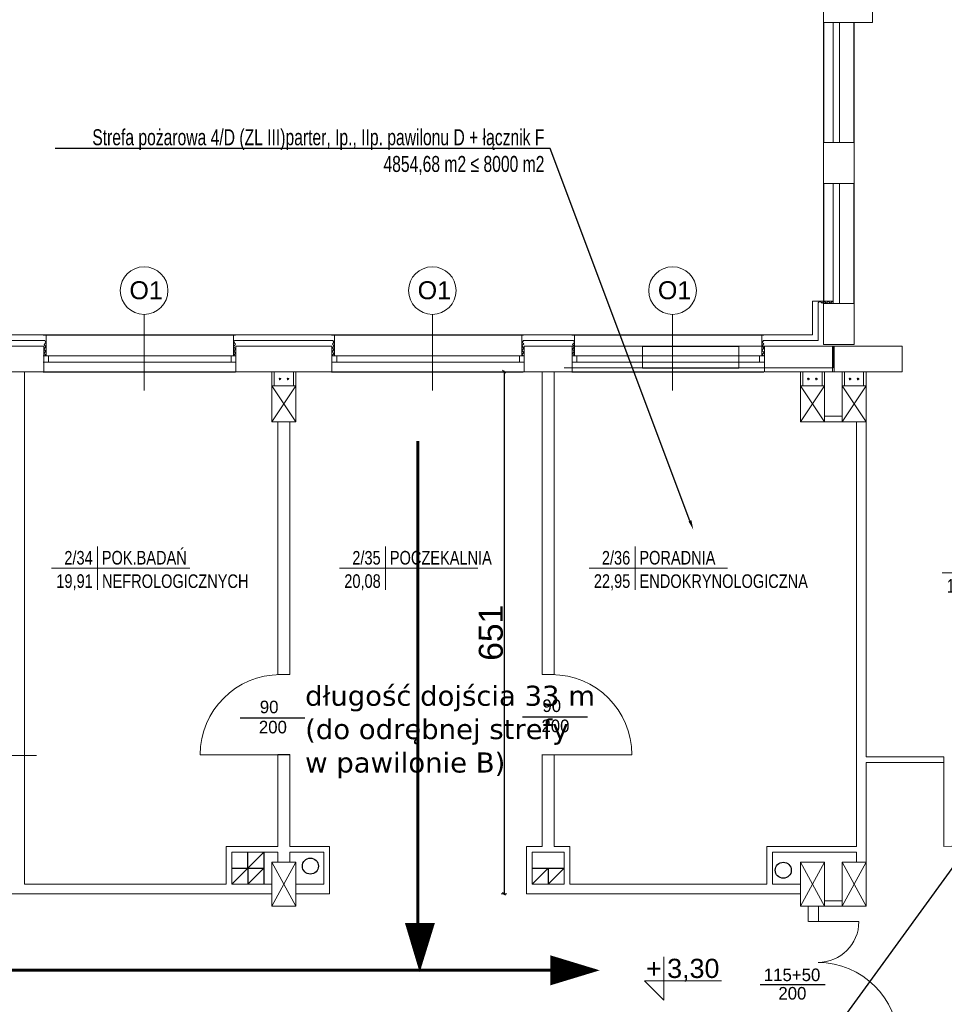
# Model space of a CAD drawing. Header units: millimetres. Extents: x 126553 to 403692, y -95821 to 38049.
# Tile 152 of 256: x 218614 to 219768, y 6814 to 8043. Entities that reach past the tile are written whole.
import ezdxf
from ezdxf import colors
from ezdxf.entities.mleader import LeaderData, LeaderLine
from ezdxf.enums import TextEntityAlignment as Align
from ezdxf.math import Vec2, Vec3

# ---------------------------------------------------------------- set-up
doc = ezdxf.new("R2010")
doc.units = ezdxf.units.MM
doc.linetypes.add('ACAD_ISO03W100', pattern=[30, 12, -18])
doc.layers.add('1  opis', color=9, linetype='Continuous')
doc.layers.add('WIDOK', color=7, linetype='Continuous')
for name, color, linetype, lineweight in [('_(06 GRUBA)', 7, 'Continuous', 40), ('A-opis', 7, 'Continuous', 18), ('docieplenie', 6, 'Continuous', 18), ('docieplenie zew.', 6, 'Continuous', 18), ('ewakaucja', 3, 'Continuous', 50), ('OKNA', 7, 'Continuous', 13), ('opisy', 7, 'Continuous', 18), ('WYMIAR', 7, 'Continuous', 18), ('ŚCIANY CIENKIE', 7, 'Continuous', 18), ('ŚCIANY GRUBE', 7, 'Continuous', 20)]:
    doc.layers.add(name, color=color, linetype=linetype, lineweight=lineweight)
doc.layers.add('KOMINY', color=94, linetype='Continuous', plot=False)
doc.styles.add('AR12', font='arial.ttf', dxfattribs={"height": 12})
doc.styles.add('Arial', font='arial.ttf')
doc.styles.add('ROMANS', font='romans.shx', dxfattribs={"width": 0.7})
doc.styles.add('RS12', font='Romans', dxfattribs={"width": 0.75, "height": 12})
doc.styles.add('RS8', font='ROMANS.SHX', dxfattribs={"width": 0.75, "height": 8})
doc.styles.add('STYLE1', font='txt', dxfattribs={"width": 0.8})
doc.linetypes.add('ZIGZAG', pattern='A,0.0001,-0.2,[131,LTYPESHP.SHX,S=0.2,R=0,X=-0.2,Y=0],-0.4,[131,LTYPESHP.SHX,S=0.2,R=180,X=0.2,Y=0],-0.2', length=0.8001)
doc.dimstyles.new('cm_cm 1_100', dxfattribs={"dimtxt": 30, "dimasz": 0.5, "dimexe": 5, "dimexo": 3, "dimgap": 1, "dimtad": 1, "dimdec": 1, "dimrnd": 1, "dimdsep": 46, "dimtxsty": 'Arial', "dimblk": 'B', "dimcen": 0, "dimdle": 5, "dimse1": 1, "dimse2": 1, "dimclrd": 256, "dimclre": 256, "dimclrt": 6, "dimadec": 4, "dimazin": 0, "dimtfac": 1, "dimtdec": 1, "dimtmove": 0, "dimatfit": 3, "dimldrblk": 'NONE', "dimfxl": 1, "dimarcsym": 0})

# ---------------------------------------------------------------- blocks, each defined once
blk = doc.blocks.new('METKA')
for p, q in [((0, 26.9), (0, -26.9)), ((-57.4, 0), (115.4, 0))]:
    blk.add_line(p, q)
at = {"layer": 'opisy', "style": 'STYLE1', "width": 0.8, "flags": 4}
for tag, p in [('NUMER', (-6.1, 4.5)), ('POWIERZCHNIA', (-6, -24.6))]:
    blk.add_attdef(tag, text='', height=17, dxfattribs=at).set_placement(p, align=Align.RIGHT)
for tag, p in [('NAZWA', (5.3, 4.6)), ('POSADZKA', (5.6, -24.7))]:
    blk.add_attdef(tag, p, '', height=17, dxfattribs=at)
blk = doc.blocks.new('KOTA-WA')
at = {"color": 7}
for p, q in [((0, 27), (0, 0)), ((-12, 12), (0, 0)), ((-12, 12), (36, 12))]:
    blk.add_line(p, q, dxfattribs=at)
at = {"layer": 'A-opis', "color": 7, "style": 'RS12', "width": 0.6, "flags": 4}
blk.add_attdef('ZNAK', text='', height=8, dxfattribs=at).set_placement((-6.18, 19.74), align=Align.MIDDLE)
blk.add_attdef('RZEDNA', text='', height=10, dxfattribs=at).set_placement((2.11, 11.17), align=Align.BOTTOM_LEFT)
at = {"layer": 'A-opis', "color": 7, "style": 'RS8', "width": 0.6, "flags": 4}
blk.add_attdef('UWAGA', text='', height=7, dxfattribs=at).set_placement((3.83, 8.14), align=Align.TOP_LEFT)
blk = doc.blocks.new('B')
at = {"color": 2}
blk.add_line((-3.5, -3.5), (3.5, 3.5), dxfattribs=at)
at = {"color": 6}
blk.add_line((-2.5, 0), (2.5, 0), dxfattribs=at)
blk.add_line((0, -7), (0, 7))
blk = doc.blocks.new('*D3051')
at = {"layer": 'Defpoints', "color": 0, "lineweight": -3}
for p in [(219243.7, 7603.7), (219218.6, 6951.7), (219243.7, 6951.7)]:
    blk.add_point(p, dxfattribs=at)
at = {"layer": 'WYMIAR', "lineweight": -2}
blk.add_line((219218.6, 7603.2), (219218.6, 6952.2), dxfattribs=at)
at = {"layer": 'WYMIAR', "lineweight": -2, "xscale": 0.5, "yscale": 0.5, "zscale": 0.5}
for p, rotation in [((219218.6, 7603.7), 90), ((219218.6, 6951.7), 270)]:
    blk.add_blockref('B', p, dxfattribs=dict(at, rotation=rotation))
at = {"layer": 'WYMIAR', "color": 6, "lineweight": -3, "insert": (219202.3, 7277.7), "char_height": 30, "attachment_point": 5, "rotation": 90, "style": 'Arial'}
blk.add_mtext('651', dxfattribs=at)
blk = doc.blocks.new('_None')

msp = doc.modelspace()

# ---------------------------------------------------------------- linework, layer by layer
at = {"layer": 'docieplenie', "color": 0}
for p, q in [((219611.0027, 7689.81632), (219613.09906, 7691.53653)), ((219611.00279, 7689.81632), (219613.09916, 7691.53653)), ((219613.09906, 7691.53653), (219615.92361, 7689.03647)), ((219613.09916, 7691.53653), (219615.9237, 7689.03647)), ((219615.92361, 7689.03647), (219618.2103, 7691.56347)), ((219615.9237, 7689.03647), (219618.21039, 7691.56347)), ((219618.2103, 7691.56347), (219621.1963, 7689.03647)), ((219618.21039, 7691.56347), (219621.19639, 7689.03647)), ((219621.1963, 7689.03647), (219623.53681, 7691.56347)), ((219621.19639, 7689.03647), (219623.5369, 7691.56347)), ((219623.53681, 7691.56347), (219626.33453, 7688.95584)), ((219623.5369, 7691.56347), (219626.33462, 7688.95584)), ((219626.33453, 7688.95584), (219628.54041, 7691.53653)), ((219626.33462, 7688.95584), (219628.5405, 7691.53653)), ((219628.54041, 7691.53653), (219629.58962, 7690.38065)), ((219628.5405, 7691.53653), (219629.58971, 7690.38065)), ((219006.72515, 7649.67806), (219006.72515, 7623.67806)), ((218646.43757, 7634.90022), (218643.95169, 7631.85707)), ((218646.43757, 7639.95064), (218644.16843, 7637.68313)), ((218644.16843, 7637.68313), (218646.43757, 7634.90022)), ((218645.16587, 7642.63343), (218646.43757, 7639.95064)), ((218880.72515, 7623.67806), (218880.72515, 7635.67806)), ((219243.25615, 7638.25925), (219240.98702, 7635.99174)), ((219240.98702, 7635.99174), (219243.25615, 7633.20884)), ((219242.74518, 7642.63343), (219241.07375, 7640.03448)), ((219241.07375, 7640.03448), (219243.25615, 7638.25925)), ((219306.43757, 7634.90022), (219303.95169, 7631.85707)), ((219306.43757, 7639.95064), (219304.16843, 7637.68313)), ((219304.16843, 7637.68313), (219306.43757, 7634.90022)), ((219305.16587, 7642.63343), (219306.43757, 7639.95064)), ((219543.25615, 7638.25925), (219540.98702, 7635.99174)), ((219540.98702, 7635.99174), (219543.25615, 7633.20884)), ((219542.74518, 7642.63343), (219541.07375, 7640.03448)), ((219541.07375, 7640.03448), (219543.25615, 7638.25925)), ((218643.95169, 7631.85707), (218646.47807, 7629.33678)), ((218646.47807, 7629.33678), (218643.9762, 7626.57629)), ((218643.9762, 7626.57629), (218646.47807, 7624.59707)), ((218646.47807, 7624.59707), (218645.7483, 7624.0241)), ((219006.1871, 7625.94523), (219004.11461, 7623.91644)), ((219004.18805, 7628.70249), (219006.1871, 7625.94523)), ((219243.25615, 7633.20884), (219240.77028, 7630.16569)), ((219240.77028, 7630.16569), (219243.29665, 7627.6454)), ((219243.47055, 7627.59961), (219241.02136, 7625.20308)), ((219241.02136, 7625.20308), (219242.04183, 7623.92839)), ((219303.95169, 7631.85707), (219306.47807, 7629.33678)), ((219306.47807, 7629.33678), (219303.9762, 7626.57629)), ((219303.9762, 7626.57629), (219306.47807, 7624.59707)), ((219306.47807, 7624.59707), (219305.7483, 7624.0241)), ((219543.25615, 7633.20884), (219540.77028, 7630.16569)), ((219540.77028, 7630.16569), (219543.29665, 7627.6454)), ((219543.47055, 7627.59961), (219541.02136, 7625.20308)), ((219541.02136, 7625.20308), (219542.04183, 7623.92839))]:
    msp.add_line(p, q, dxfattribs=at)
at = {"layer": 'docieplenie', "color": 0, "linetype": 'ZIGZAG'}
for p, q in [((219611.0027, 7642.63343), (219611.0027, 7689.81632)), ((219611.00279, 7642.63343), (219611.00279, 7689.81632)), ((218582.74518, 7642.63343), (218645.16587, 7642.63343)), ((218883.20668, 7638.13288), (218880.95002, 7634.73395)), ((218880.95002, 7634.73395), (218883.37529, 7632.08446)), ((218882.1639, 7642.64971), (218880.98275, 7640.6493)), ((218880.98275, 7640.6493), (218883.20668, 7638.13288)), ((218882.1639, 7642.64971), (219004.89624, 7642.64971)), ((219006.24806, 7640.34599), (219004.18805, 7638.22315)), ((219004.18805, 7638.22315), (219006.31249, 7635.39269)), ((219006.31249, 7635.39269), (219004.18805, 7633.65578)), ((219004.89624, 7642.64971), (219006.24806, 7640.34599)), ((219242.74518, 7642.63343), (219305.16587, 7642.63343)), ((219542.74518, 7642.63343), (219611.00279, 7642.63343)), ((219559.90076, 7642.63343), (219611.0027, 7642.63343)), ((218883.37529, 7632.08446), (218881.08591, 7629.20857)), ((218881.08591, 7629.20857), (218883.44059, 7626.65937)), ((218883.44059, 7626.65937), (218881.21666, 7624.11025)), ((219004.18805, 7633.65578), (219006.24806, 7631.21135)), ((219006.24806, 7631.21135), (219004.18805, 7628.70249))]:
    msp.add_line(p, q, dxfattribs=at)
at = {"layer": 'docieplenie', "color": 0, "lineweight": 30}
for points in [[(218888.98606, 7171.32823), (218969.85401, 7171.32823)], [(219241.87809, 7172.84573), (219322.74603, 7172.84573)], [(219538.62356, 6838.67834), (219619.4915, 6838.67834)]]:
    msp.add_lwpolyline(points, dxfattribs=at)
at = {"layer": 'docieplenie', "color": 0, "lineweight": 0}
for points in [[(218939.22515, 7125.44817), (218839.22515, 7125.44817)], [(219278.22515, 7125.44817), (219378.22515, 7125.44817)], [(219598.38803, 6917.11791), (219598.38803, 6936.17806)], [(219611.22515, 6917.11791), (219611.22515, 6936.17806)]]:
    msp.add_lwpolyline(points, dxfattribs=at)
at = {"layer": 'docieplenie', "color": 0}
for points in [[(219767.72505, 7110.17806), (219767.72505, 7010.67806)], [(219767.72505, 7110.17806), (219767.72505, 7010.67806)], [(219611.22515, 6917.11791), (219661.72515, 6917.11791)]]:
    msp.add_lwpolyline(points, dxfattribs=at)
at = {"layer": 'docieplenie', "color": 0, "lineweight": 0}
for centre, start, end in [((218939.22515, 7125.44817), 90, 180), ((219278.22515, 7125.44817), 0, 90)]:
    msp.add_arc(centre, 100, start, end, dxfattribs=at)
at = {"layer": 'docieplenie', "color": 0}
for centre, radius, start, end in [((219767.72505, 7110.67806), 100, 270, 0), ((219610.72515, 6917.11791), 51, 270, 0), ((219610.72515, 6766.11791), 100, 0, 90)]:
    msp.add_arc(centre, radius, start, end, dxfattribs=at)
at = {"layer": 'docieplenie zew.', "color": 0}
for p, q in [((219629.72505, 7691.67806), (219603.72505, 7691.67806)), ((219603.72505, 7691.67806), (219603.72505, 7649.67806)), ((219629.72515, 7691.67806), (219603.72515, 7691.67806)), ((219603.72515, 7691.67806), (219603.72515, 7649.67806)), ((219629.72505, 7688.67806), (219629.72505, 7691.67806)), ((219629.72515, 7688.67806), (219629.72515, 7691.67806)), ((218646.72515, 7649.67806), (218583.72515, 7649.67806)), ((218646.72515, 7635.67806), (218646.72515, 7649.67806)), ((218880.72515, 7623.67806), (218880.72515, 7649.67806)), ((218880.72515, 7635.67806), (218880.72515, 7649.67806)), ((218880.72515, 7649.67806), (219006.72515, 7649.67806)), ((219006.72515, 7649.67806), (219006.72515, 7623.67806)), ((219243.72515, 7649.67806), (219240.72515, 7649.67806)), ((219240.72515, 7649.67806), (219240.72515, 7623.67806)), ((219306.72515, 7649.67806), (219243.72515, 7649.67806)), ((219306.72515, 7635.67806), (219306.72515, 7649.67806)), ((219543.72515, 7649.67806), (219540.72515, 7649.67806)), ((219540.72515, 7649.67806), (219540.72515, 7623.67806)), ((219603.72515, 7649.67806), (219543.72515, 7649.67806)), ((219603.72505, 7649.67806), (219559.90076, 7649.67806)), ((219603.72515, 7649.67806), (219559.90085, 7649.67806)), ((218646.72515, 7623.67806), (218646.72515, 7635.67806)), ((219306.72515, 7623.67806), (219306.72515, 7635.67806)), ((218643.72515, 7623.67806), (218646.72515, 7623.67806)), ((218883.72515, 7623.67806), (218880.72515, 7623.67806)), ((218883.72515, 7623.67806), (218880.72515, 7623.67806)), ((219006.72515, 7623.67806), (219003.72515, 7623.67806)), ((219006.72515, 7623.67806), (219003.72515, 7623.67806)), ((219240.72515, 7623.67806), (219243.72515, 7623.67806)), ((219303.72515, 7623.67806), (219306.72515, 7623.67806)), ((219540.72515, 7623.67806), (219543.72515, 7623.67806))]:
    msp.add_line(p, q, dxfattribs=at)
at = {"layer": 'ewakaucja', "color": 3, "lineweight": 60}
for points in [[(219111.12614, 6876.69373), (219111.12614, 7516.91978)], [(217848.97469, 6856.32806), (219290.7048, 6856.32806)]]:
    msp.add_lwpolyline(points, dxfattribs=at)
for points in [[(219113.28706, 6853.72651, 0, 37.5, 0), (219113.54189, 6915.42922, 37.5, 37.5, 0)], [(219338.1681, 6856.22345, 0, 37.5, 0), (219276.46486, 6856.22345, 37.5, 37.5, 0)]]:
    msp.add_lwpolyline(points, format="xyseb", dxfattribs=at)
at = {"layer": 'KOMINY', "color": 0}
for p, q in [((218918.72515, 7003.67806), (218878.72515, 6963.67806)), ((218918.72515, 7003.67806), (218878.72515, 6963.67806)), ((218898.72515, 6983.67806), (218898.72515, 7003.67806)), ((218898.72515, 6983.67806), (218898.72515, 7003.67806)), ((218918.72515, 7003.67806), (218918.72515, 6963.67806)), ((218918.72515, 7003.67806), (218918.72515, 6963.67806)), ((218878.72515, 6983.67806), (218918.72515, 6983.67806)), ((218878.72515, 6983.67806), (218918.72515, 6983.67806)), ((218898.72515, 6983.67806), (218898.72515, 6963.67806)), ((218918.72515, 6983.67806), (218898.72515, 6963.67806)), ((218918.72515, 6983.67806), (218898.72515, 6963.67806)), ((218898.72515, 6983.67806), (218898.72515, 6963.67806)), ((219273.72515, 6983.67806), (219253.72515, 6963.67806)), ((219253.72515, 6983.67806), (219293.72515, 6983.67806)), ((219273.72515, 6983.67806), (219273.72515, 6963.67806)), ((219293.72515, 6983.67806), (219273.72515, 6963.67806))]:
    msp.add_line(p, q, dxfattribs=at)
for centre in [(218976.76155, 6986.33391), (219567.38501, 6981.15405)]:
    msp.add_circle(centre, 10, dxfattribs=at)
at = {"layer": 'OKNA'}
for p, q in [((219629.72515, 8039.67806), (219629.72515, 7889.67806)), ((219637.72515, 8039.67806), (219637.72515, 7889.67806)), ((219629.72515, 7838.67806), (219629.72515, 7688.67806)), ((219637.72515, 7838.67806), (219637.72515, 7688.67806)), ((219391.72515, 7623.67806), (219511.72515, 7623.67806)), ((219391.72515, 7615.67806), (219511.72515, 7615.67806))]:
    msp.add_line(p, q, dxfattribs=at)
at = {"layer": 'OKNA', "color": 0}
for p, q in [((219629.72505, 7741.88452), (219629.72505, 7688.67806)), ((219629.72515, 7741.88452), (219629.72515, 7688.67806)), ((219637.72505, 7741.88452), (219637.72505, 7688.67806)), ((219637.72515, 7741.88452), (219637.72515, 7688.67806)), ((218643.10015, 7623.67806), (218883.10015, 7623.67806)), ((218649.72515, 7615.67806), (218649.72515, 7623.67806)), ((218877.72515, 7615.67806), (218877.72515, 7623.67806)), ((219003.10015, 7623.67806), (219243.10015, 7623.67806)), ((219009.72515, 7615.67806), (219009.72515, 7623.67806)), ((219237.72515, 7615.67806), (219237.72515, 7623.67806)), ((219303.10015, 7623.67806), (219543.10015, 7623.67806)), ((219309.72515, 7615.67806), (219309.72515, 7623.67806)), ((219537.72515, 7615.67806), (219537.72515, 7623.67806)), ((218643.10015, 7615.67806), (218883.10015, 7615.67806)), ((219003.10015, 7615.67806), (219243.10015, 7615.67806)), ((219303.10015, 7615.67806), (219543.10015, 7615.67806))]:
    msp.add_line(p, q, dxfattribs=at)
at = {"layer": 'opisy', "color": 0}
for p, q in [((218769.10968, 7579.9966), (218769.10968, 7675.24052)), ((219129.10968, 7579.9966), (219129.10968, 7675.24052)), ((219429.10968, 7579.9966), (219429.10968, 7675.24052))]:
    msp.add_line(p, q, dxfattribs=at)
for centre in [(218769.10968, 7704.94077), (219129.10968, 7704.94077), (219429.10968, 7704.94077)]:
    msp.add_circle(centre, 29.70025, dxfattribs=at)
at = {"layer": 'WIDOK'}
for p, q in [((219617.72515, 8039.67806), (219617.72515, 7889.67806)), ((219655.72515, 7889.67806), (219655.72515, 8039.67806)), ((219617.72515, 7838.67806), (219617.72515, 7688.67806)), ((219655.72515, 7688.67806), (219655.72515, 7838.67806)), ((219391.72515, 7635.67806), (219511.72515, 7635.67806)), ((219391.72515, 7608.67806), (219511.72515, 7608.67806))]:
    msp.add_line(p, q, dxfattribs=at)
at = {"layer": 'WIDOK', "color": 0}
for p, q in [((219655.72505, 7688.67806), (219655.72505, 7741.88452)), ((219655.72515, 7688.67806), (219655.72515, 7741.88452)), ((218643.10015, 7649.67806), (218883.10015, 7649.67806)), ((219003.10015, 7649.67806), (219243.10015, 7649.67806)), ((219303.10015, 7649.67806), (219543.10015, 7649.67806)), ((218643.10015, 7603.67806), (218883.10015, 7603.67806)), ((219003.10015, 7603.67806), (219243.10015, 7603.67806)), ((219303.10015, 7603.67806), (219543.10015, 7603.67806))]:
    msp.add_line(p, q, dxfattribs=at)
at = {"layer": 'ŚCIANY CIENKIE', "color": 0}
for p, q in [((219617.72505, 7637.67806), (219617.72505, 7688.67806)), ((219617.72505, 7688.67806), (219655.72505, 7688.67806)), ((219617.72505, 7688.67806), (219629.72505, 7688.67806)), ((219617.72515, 7637.67806), (219617.72515, 7688.67806)), ((219617.72515, 7688.67806), (219655.72515, 7688.67806)), ((219617.72515, 7688.67806), (219629.72515, 7688.67806)), ((219655.72505, 7688.67806), (219655.72505, 7637.67806)), ((219655.72515, 7688.67806), (219655.72515, 7637.67806)), ((219617.72505, 7637.67806), (219655.72505, 7637.67806)), ((219617.72515, 7637.67806), (219655.72515, 7637.67806)), ((218958.72515, 7586.17806), (218928.72515, 7541.17806)), ((218928.72515, 7586.17806), (218958.72515, 7541.17806)), ((219618.72505, 7586.17806), (219588.72505, 7541.17806)), ((219588.72505, 7586.17806), (219618.72505, 7541.17806)), ((219618.72515, 7586.17806), (219588.72515, 7541.17806)), ((219588.72515, 7586.17806), (219618.72515, 7541.17806)), ((219670.72505, 7586.17806), (219640.72505, 7541.17806)), ((219640.72505, 7586.17806), (219670.72505, 7541.17806)), ((219670.72515, 7586.17806), (219640.72515, 7541.17806)), ((219640.72515, 7586.17806), (219670.72515, 7541.17806)), ((218958.72515, 6991.17806), (218928.72515, 6936.17806)), ((218958.72515, 6936.17806), (218928.72515, 6991.17806)), ((219588.72505, 6936.17806), (219618.72505, 6991.17806)), ((219588.72505, 6991.17806), (219618.72505, 6936.17806)), ((219618.72515, 6991.17806), (219588.72515, 6936.17806)), ((219618.72515, 6936.17806), (219588.72515, 6991.17806)), ((219640.72505, 6936.17806), (219670.72505, 6991.17806)), ((219640.72505, 6991.17806), (219670.72505, 6936.17806)), ((219670.72515, 6991.17806), (219640.72515, 6936.17806)), ((219670.72515, 6936.17806), (219640.72515, 6991.17806))]:
    msp.add_line(p, q, dxfattribs=at)
at = {"layer": 'ŚCIANY GRUBE'}
for p, q in [((219617.72515, 8039.67806), (219617.72515, 8284.67806)), ((219678.72515, 8039.67806), (219678.72515, 8065.67806)), ((219617.72515, 8039.67806), (219655.72515, 8039.67806)), ((219655.72515, 8039.67806), (219678.72515, 8039.67806)), ((219617.72515, 7889.67806), (219655.72515, 7889.67806)), ((219617.72515, 7838.67806), (219617.72515, 7889.67806)), ((219655.72515, 7838.67806), (219655.72515, 7889.67806)), ((219617.72515, 7838.67806), (219655.72515, 7838.67806)), ((219617.72515, 7637.67806), (219617.72515, 7688.67806)), ((219617.72515, 7688.67806), (219655.72515, 7688.67806)), ((219655.72515, 7637.67806), (219655.72515, 7688.67806)), ((219292.68932, 7635.67806), (219391.72515, 7635.67806)), ((219391.72515, 7635.67806), (219391.72515, 7608.67806)), ((219511.72515, 7635.67806), (219511.72515, 7608.67806)), ((219511.72515, 7635.67806), (219629.72515, 7635.67806)), ((219617.72515, 7637.67806), (219655.72515, 7637.67806)), ((219629.72515, 7608.67806), (219629.72515, 7635.67806)), ((219631.72515, 7635.67806), (219715.72515, 7635.67806)), ((219715.72515, 7635.67806), (219715.72515, 7608.67806)), ((219293.77006, 7608.67806), (219391.72515, 7608.67806)), ((219511.72515, 7608.67806), (219629.72515, 7608.67806)), ((219670.72515, 7586.17806), (219670.72515, 7603.67806)), ((219640.72515, 7586.17806), (219670.72515, 7586.17806)), ((219640.72515, 7586.17806), (219640.72515, 7541.17806)), ((219670.72515, 7586.17806), (219670.72515, 7541.17806)), ((219590.72515, 7541.17806), (219620.72515, 7541.17806)), ((219640.72515, 7541.17806), (219670.72515, 7541.17806)), ((219670.72515, 7541.17806), (219670.72515, 7449.72896))]:
    msp.add_line(p, q, dxfattribs=at)
at = {"layer": 'ŚCIANY GRUBE', "color": 0}
for p, q in [((218643.72515, 7635.67806), (218583.72515, 7635.67806)), ((218643.72515, 7603.67806), (218643.72515, 7635.67806)), ((218883.72515, 7635.67806), (218883.72515, 7603.67806)), ((219003.72515, 7635.67806), (218883.72515, 7635.67806)), ((219003.72515, 7603.67806), (219003.72515, 7635.67806)), ((219243.72515, 7635.67806), (219243.72515, 7603.67806)), ((219303.72515, 7635.67806), (219243.72515, 7635.67806)), ((219303.72515, 7603.67806), (219303.72515, 7635.67806)), ((219543.72515, 7603.67806), (219543.72515, 7635.67806)), ((219543.72515, 7635.67806), (219628.72515, 7635.67806)), ((219628.72505, 7635.67806), (219559.90076, 7635.67806)), ((219628.72505, 7635.67806), (219559.90076, 7635.67806)), ((219628.72505, 7635.67806), (219628.72505, 7603.67806)), ((219628.72505, 7635.67806), (219630.72505, 7635.67806)), ((219628.72505, 7635.67806), (219630.72505, 7635.67806)), ((219628.72515, 7635.67806), (219628.72515, 7603.67806)), ((219628.72515, 7635.67806), (219630.72515, 7635.67806)), ((219628.72515, 7635.67806), (219630.72515, 7635.67806)), ((219628.72515, 7635.67806), (219630.72515, 7635.67806)), ((219715.72505, 7635.67806), (219630.72505, 7635.67806)), ((219630.72505, 7635.67806), (219630.72505, 7603.67806)), ((219630.72515, 7635.67806), (219710.72515, 7635.67806)), ((219630.72515, 7635.67806), (219710.72515, 7635.67806)), ((219630.72515, 7635.67806), (219630.72515, 7603.67806)), ((219635.72505, 7635.67806), (219715.72505, 7635.67806)), ((219635.72505, 7635.67806), (219715.72505, 7635.67806)), ((219715.72505, 7603.67806), (219715.72505, 7635.67806)), ((218583.72515, 7603.67806), (218643.72515, 7603.67806)), ((218619.72515, 7270.17806), (218619.72515, 7603.67806)), ((218883.72515, 7603.67806), (219003.72515, 7603.67806)), ((218928.72515, 7586.17806), (218928.72515, 7603.67806)), ((218931.72515, 7586.17806), (218931.72515, 7603.67806)), ((218955.72515, 7586.17806), (218955.72515, 7603.67806)), ((218958.72515, 7586.17806), (218958.72515, 7603.67806)), ((219243.72515, 7603.67806), (219303.72515, 7603.67806)), ((219266.22515, 7225.62833), (219266.22515, 7603.67806)), ((219281.22515, 7225.62833), (219281.22515, 7603.67806)), ((219628.72515, 7603.67806), (219543.72515, 7603.67806)), ((219559.90076, 7603.67806), (219628.72505, 7603.67806)), ((219588.72507, 7586.17802), (219588.72507, 7603.67802)), ((219588.72513, 7586.17802), (219588.72513, 7603.67806)), ((219591.72507, 7586.17802), (219591.72507, 7603.67802)), ((219591.72513, 7586.17802), (219591.72513, 7603.67806)), ((219615.72507, 7586.17802), (219615.72507, 7603.67802)), ((219615.72513, 7586.17802), (219615.72513, 7603.67802)), ((219618.72507, 7586.17802), (219618.72507, 7603.67802)), ((219618.72513, 7586.17802), (219618.72513, 7603.67802)), ((219628.72505, 7603.67806), (219630.72505, 7603.67806)), ((219628.72515, 7603.67806), (219630.72515, 7603.67806)), ((219630.72505, 7603.67806), (219715.72505, 7603.67806)), ((219710.72515, 7603.67806), (219630.72515, 7603.67806)), ((219715.72505, 7603.67806), (219635.72505, 7603.67806)), ((219640.72507, 7586.17802), (219640.72507, 7603.67802)), ((219640.72513, 7586.17802), (219640.72513, 7603.67802)), ((219643.72507, 7586.17802), (219643.72507, 7603.67802)), ((219643.72513, 7586.17802), (219643.72513, 7603.67802)), ((219667.72507, 7586.17802), (219667.72507, 7603.67806)), ((219667.72513, 7586.17802), (219667.72513, 7603.67802)), ((219670.72507, 7586.17802), (219670.72507, 7603.67806)), ((219670.72513, 7586.17802), (219670.72513, 7603.67802)), ((218928.72515, 7586.17806), (218958.72515, 7586.17806)), ((218928.72515, 7586.17806), (218928.72515, 7541.17806)), ((218958.72515, 7541.17806), (218958.72515, 7586.17806)), ((219588.72505, 7541.17806), (219588.72505, 7586.17806)), ((219618.72505, 7586.17806), (219588.72505, 7586.17806)), ((219588.72515, 7586.17806), (219618.72515, 7586.17806)), ((219588.72515, 7586.17806), (219588.72515, 7541.17806)), ((219618.72505, 7586.17806), (219618.72505, 7541.17806)), ((219618.72515, 7541.17806), (219618.72515, 7586.17806)), ((219640.72505, 7541.17806), (219640.72505, 7586.17806)), ((219670.72505, 7586.17806), (219640.72505, 7586.17806)), ((219640.72515, 7586.17806), (219670.72515, 7586.17806)), ((219640.72515, 7586.17806), (219640.72515, 7541.17806)), ((219670.72505, 7586.17806), (219670.72505, 7541.17806)), ((219670.72515, 7541.17806), (219670.72515, 7586.17806)), ((218928.72515, 7541.17806), (218958.72515, 7541.17806)), ((218936.22515, 7225.62833), (218936.22515, 7541.17806)), ((218951.22515, 7225.62833), (218951.22515, 7541.17806)), ((219618.72505, 7541.17806), (219588.72505, 7541.17806)), ((219588.72515, 7541.17806), (219618.72515, 7541.17806)), ((219618.72505, 7548.17806), (219640.72505, 7548.17806)), ((219618.72505, 7541.17806), (219640.72505, 7541.17806)), ((219628.72515, 7548.17806), (219618.72515, 7548.17806)), ((219628.72515, 7541.17806), (219618.72515, 7541.17806)), ((219628.72515, 7548.17806), (219630.72515, 7548.17806)), ((219628.72515, 7541.17806), (219630.72515, 7541.17806)), ((219630.72505, 7548.17806), (219640.72505, 7548.17806)), ((219630.72505, 7541.17806), (219640.72505, 7541.17806)), ((219640.72515, 7548.17806), (219630.72515, 7548.17806)), ((219640.72515, 7541.17806), (219630.72515, 7541.17806)), ((219670.72505, 7541.17806), (219640.72505, 7541.17806)), ((219640.72515, 7541.17806), (219670.72515, 7541.17806)), ((219658.72505, 7541.17806), (219658.72505, 7010.67806)), ((219658.72515, 7541.17806), (219658.72515, 7010.67806)), ((219670.72505, 7541.17806), (219670.72505, 7122.67806)), ((219670.72515, 7541.17806), (219670.72515, 7122.67806)), ((218619.72515, 7270.17806), (218619.72515, 7231.17806)), ((218619.72515, 7231.17806), (218619.72515, 6963.62833)), ((218951.22515, 7225.62833), (218936.22515, 7225.62833)), ((218951.22515, 7225.44817), (218939.22515, 7225.44817)), ((219266.22515, 7225.44817), (219281.22515, 7225.44817)), ((219281.22515, 7225.44817), (219266.22515, 7225.44817)), ((219266.22515, 7225.44817), (219278.22515, 7225.44817)), ((219266.22515, 7225.44817), (219278.22515, 7225.44817)), ((219272.22515, 7225.44817), (219281.22515, 7225.44817)), ((218936.22515, 7010.67806), (218936.22515, 7125.62833)), ((218951.22515, 7125.62833), (218936.22515, 7125.62833)), ((218951.22515, 7125.44817), (218936.22515, 7125.44817)), ((218951.22515, 7010.67806), (218951.22515, 7125.62833)), ((219266.22515, 7010.67806), (219266.22515, 7125.62833)), ((219266.22515, 7125.44817), (219281.22515, 7125.44817)), ((219272.22515, 7125.44817), (219279.72515, 7125.44817)), ((219281.22515, 7010.67806), (219281.22515, 7125.62833)), ((219767.72505, 7122.67806), (219670.72505, 7122.67806)), ((219749.80853, 7122.67806), (219670.72515, 7122.67806)), ((219767.72505, 7110.67806), (219767.72505, 7122.67806)), ((219670.72505, 7115.67806), (219767.72505, 7115.67806)), ((219670.72505, 7115.67806), (219670.72505, 6991.17806)), ((219670.72515, 7115.67806), (219749.80853, 7115.67806)), ((219670.72515, 7115.67806), (219670.72515, 6991.17806)), ((218936.22515, 7010.67806), (218871.72515, 7010.67806)), ((218871.72515, 7010.67806), (218871.72515, 6963.67806)), ((219000.72515, 7010.67806), (218951.22515, 7010.67806)), ((219000.72515, 6951.67806), (219000.72515, 7010.67806)), ((219246.72515, 6963.67806), (219246.72515, 7010.67806)), ((219246.72515, 7010.67806), (219266.22515, 7010.67806)), ((219281.22515, 7010.67806), (219300.72515, 7010.67806)), ((219300.72515, 7010.67806), (219300.72515, 6963.67806)), ((219546.72515, 7010.67806), (219546.72515, 6963.67806)), ((219546.72515, 7010.67806), (219658.72515, 7010.67806)), ((219559.90076, 7010.67806), (219658.72505, 7010.67806)), ((219658.72505, 7011.67806), (219658.72505, 7010.67806)), ((219658.72515, 7011.67806), (219658.72515, 7010.67806)), ((219670.72515, 7010.62833), (219670.72515, 6991.17806)), ((218936.22515, 7003.67806), (218878.72515, 7003.67806)), ((218878.72515, 7003.67806), (218878.72515, 6963.67806)), ((218936.22515, 6991.17806), (218936.22515, 7003.62833)), ((218993.72515, 7003.67806), (218951.22515, 7003.67806)), ((218951.22515, 6991.17806), (218951.22515, 7003.62833)), ((218993.72515, 6963.67806), (218993.72515, 7003.67806)), ((219253.72515, 7003.67806), (219281.22515, 7003.67806)), ((219253.72515, 6963.67806), (219253.72515, 7003.67806)), ((219281.22515, 7003.67806), (219293.72515, 7003.67806)), ((219293.72515, 7003.67806), (219293.72515, 6963.67806)), ((219553.72515, 7003.67806), (219658.72515, 7003.67806)), ((219553.72515, 7003.67806), (219553.72515, 6963.67806)), ((219559.90076, 7003.67806), (219658.72505, 7003.67806)), ((219658.72505, 7003.67806), (219658.72505, 6991.17806)), ((219658.72505, 7003.67806), (219658.72505, 6991.17806)), ((219658.72515, 7003.67806), (219658.72515, 6991.17806)), ((219658.72515, 7003.67806), (219658.72515, 6991.17806)), ((218928.72515, 6991.17806), (218928.72515, 6936.17806)), ((218928.72515, 6991.17806), (218958.72515, 6991.17806)), ((218958.72515, 6936.17806), (218958.72515, 6991.17806)), ((219253.72515, 6963.67806), (219253.72515, 6983.67806)), ((219618.72505, 6991.17806), (219588.72505, 6991.17806)), ((219588.72505, 6936.17806), (219588.72505, 6991.17806)), ((219588.72515, 6991.17806), (219588.72515, 6936.17806)), ((219588.72515, 6991.17806), (219618.72515, 6991.17806)), ((219618.72505, 6991.17806), (219618.72505, 6936.17806)), ((219618.72515, 6936.17806), (219618.72515, 6991.17806)), ((219670.72505, 6991.17806), (219640.72505, 6991.17806)), ((219640.72505, 6936.17806), (219640.72505, 6991.17806)), ((219640.72515, 6991.17806), (219640.72515, 6936.17806)), ((219640.72515, 6991.17806), (219670.72515, 6991.17806)), ((219670.72505, 6991.17806), (219670.72505, 6936.17806)), ((219670.72515, 6936.17806), (219670.72515, 6991.17806)), ((218871.72515, 6963.67806), (218619.72515, 6963.67806)), ((218928.72515, 6963.67806), (218878.72515, 6963.67806)), ((218958.72515, 6963.67806), (218993.72515, 6963.67806)), ((219246.72515, 6951.67806), (219246.72515, 6963.67806)), ((219253.72515, 6963.67806), (219293.72515, 6963.67806)), ((219300.72515, 6963.67806), (219546.72515, 6963.67806)), ((219553.72515, 6963.67806), (219588.72515, 6963.67806)), ((219559.90076, 6963.67806), (219588.72505, 6963.67806)), ((219559.90076, 6963.67806), (219588.72505, 6963.67806)), ((219559.90085, 6963.67806), (219588.72515, 6963.67806)), ((218928.72515, 6951.67806), (218549.72515, 6951.67806)), ((218958.72515, 6951.67806), (219000.72515, 6951.67806)), ((219246.72515, 6951.67806), (219588.72515, 6951.67806)), ((219559.90076, 6951.67806), (219588.72505, 6951.67806)), ((219588.72515, 6951.67806), (219559.90085, 6951.67806)), ((218928.72515, 6936.17806), (218958.72515, 6936.17806)), ((219618.72505, 6936.17806), (219588.72505, 6936.17806)), ((219588.72515, 6936.17806), (219618.72515, 6936.17806)), ((219628.72505, 6943.17806), (219618.72505, 6943.17806)), ((219618.72505, 6943.17806), (219628.72505, 6943.17806)), ((219628.72505, 6936.17806), (219618.72505, 6936.17806)), ((219618.72505, 6936.17806), (219628.72505, 6936.17806)), ((219640.72505, 6936.17806), (219618.72505, 6936.17806)), ((219628.72515, 6943.17806), (219618.72515, 6943.17806)), ((219618.72515, 6943.17806), (219628.72515, 6943.17806)), ((219628.72515, 6936.17806), (219618.72515, 6936.17806)), ((219618.72515, 6936.17806), (219628.72515, 6936.17806)), ((219640.72515, 6936.17806), (219618.72515, 6936.17806)), ((219628.72515, 6943.17806), (219630.72515, 6943.17806)), ((219640.72505, 6943.17806), (219630.72505, 6943.17806)), ((219640.72505, 6936.17806), (219630.72505, 6936.17806)), ((219640.72515, 6943.17806), (219630.72515, 6943.17806)), ((219640.72515, 6936.17806), (219630.72515, 6936.17806)), ((219670.72505, 6936.17806), (219640.72505, 6936.17806)), ((219640.72515, 6936.17806), (219670.72515, 6936.17806)), ((219610.72515, 6917.11791), (219598.72515, 6917.11791))]:
    msp.add_line(p, q, dxfattribs=at)
at = {"layer": 'ŚCIANY GRUBE', "color": 0, "linetype": 'ACAD_ISO03W100'}
msp.add_line((219628.72505, 7635.67806), (219628.72505, 7603.67806), dxfattribs=at)
at = {"layer": 'ŚCIANY GRUBE', "color": 0}
for centre in [(218938.81081, 7594.62401), (218948.81081, 7594.62401), (219598.63946, 7594.62397), (219598.81074, 7594.62397), (219608.63946, 7594.62397), (219608.81074, 7594.62397), (219650.63946, 7594.62397), (219650.81074, 7594.62397), (219660.63946, 7594.62397), (219660.81074, 7594.62397)]:
    msp.add_circle(centre, 1.06853, dxfattribs=at)

# ---------------------------------------------------------------- block references
at = {"layer": 'A-opis', "color": 0}
ref = msp.add_blockref('KOTA-WA', (219418.12878, 6819.03766), dxfattribs=dict(at, xscale=2, yscale=2, zscale=2))
ref.add_attrib('ZNAK', '+', dxfattribs={"layer": '0', "color": 101, "height": 24, "style": 'AR12', "flags": 4}).set_placement((219405.76656, 6839.46784), align=Align.BOTTOM_CENTER)
ref.add_attrib('RZEDNA', '3,30', dxfattribs={"layer": '0', "color": 101, "height": 24, "style": 'AR12', "flags": 4}).set_placement((219422.34492, 6839.46784), align=Align.BOTTOM_LEFT)
at = {"layer": 'opisy', "color": 0}
for p, values in [((218710.98281, 7358.32918), {'NAZWA': 'POK.BADAŃ', 'POSADZKA': 'NEFROLOGICZNYCH', 'NUMER': '2/34', 'POWIERZCHNIA': '19,91'}), ((219382.30622, 7358.32918), {'NAZWA': 'PORADNIA ', 'POSADZKA': 'ENDOKRYNOLOGICZNA', 'NUMER': '2/36', 'POWIERZCHNIA': '22,95'})]:
    msp.add_blockref('METKA', p, dxfattribs=at).add_auto_attribs(values)
ref = msp.add_blockref('METKA', (219070.67279, 7358.32918), dxfattribs=at)
ref.add_attrib('NAZWA', 'POCZEKALNIA', (219076.01404, 7362.88817), dxfattribs={"height": 17, "style": 'STYLE1', "width": 0.8, "flags": 4})
ref.add_attrib('NUMER', '2/35', dxfattribs={"height": 17, "style": 'STYLE1', "width": 0.8, "flags": 4}).set_placement((219064.53033, 7362.79661), align=Align.RIGHT)
ref.add_attrib('POWIERZCHNIA', '20,08', dxfattribs={"height": 17, "style": 'STYLE1', "width": 0.8, "flags": 4}).set_placement((219064.63178, 7333.69141), align=Align.RIGHT)
ref = msp.add_blockref('METKA', (219823.09324, 7352.39628), dxfattribs=at)
ref.add_attrib('NAZWA', 'KORYTARZ', (219828.43449, 7356.95527), dxfattribs={"height": 17, "style": 'STYLE1', "width": 0.8, "flags": 4})
ref.add_attrib('NUMER', '2/37', dxfattribs={"height": 17, "style": 'STYLE1', "width": 0.8, "flags": 4}).set_placement((219816.95079, 7356.86371), align=Align.RIGHT)
ref.add_attrib('POWIERZCHNIA', '16,15', dxfattribs={"height": 17, "style": 'STYLE1', "width": 0.8, "flags": 4}).set_placement((219817.05223, 7327.75851), align=Align.RIGHT)
ref = msp.add_blockref('METKA', (218519.22009, 7124.39256), dxfattribs=at)
ref.add_attrib('NAZWA', 'PRZEDS.', (218524.56134, 7128.95155), dxfattribs={"height": 17, "style": 'STYLE1', "width": 0.8, "flags": 4})
ref.add_attrib('NUMER', '2/32', dxfattribs={"height": 17, "style": 'STYLE1', "width": 0.8, "flags": 4}).set_placement((218513.07764, 7128.85999), align=Align.RIGHT)
ref.add_attrib('POWIERZCHNIA', '4,28', dxfattribs={"height": 17, "style": 'STYLE1', "width": 0.8, "flags": 4}).set_placement((218513.17908, 7099.75479), align=Align.RIGHT)

# ---------------------------------------------------------------- texts
at = {"layer": 'opisy', "color": 0, "attachment_point": 1}
for s, insert, char_height, width in [('{\\fArial|b0|i0|c238|p34;O1}', (218750.747, 7716.58924), 22.4, 15.9), ('{\\fArial|b0|i0|c238|p34;O1}', (219110.747, 7716.58924), 22.4, 15.9), ('{\\fArial|b0|i0|c238|p34;O1}', (219410.747, 7716.58924), 22.4, 15.9), ('90', (218913.61408, 7192.91116), 15.68, 11.13), ('90', (219266.5061, 7194.42866), 15.68, 11.13), ('200', (218912.4262, 7167.76818), 15.68, 11.13), ('200', (219265.31822, 7169.28568), 15.68, 11.13), ('115+50', (219543.07853, 6858.44204), 15.68, 11.13), ('200', (219561.22442, 6835.41946), 15.68, 11.13)]:
    msp.add_mtext(s, dxfattribs=dict(at, insert=insert, char_height=char_height, width=width))
at = {"layer": 'opisy', "color": 1, "true_color": 0xff0000, "insert": (218970.23516, 7211.57555), "char_height": 25, "width": 776.8981818, "attachment_point": 1}
msp.add_mtext('{\\fVerdana|b0|i0|c238|p34;długość dojścia 33 m \\P(do odrębnej strefy \\Pw pawilonie B)}', dxfattribs=at)

# ---------------------------------------------------------------- dimensions: what is measured, and where the dimension line sits
at = {"layer": 'WYMIAR', "color": 6, "lineweight": -3}
dim = msp.add_linear_dim(base=(219218.58163, 6951.67806), p1=(219243.72515, 7603.67806), p2=(219243.72515, 6951.67806), angle=90, text='651', dimstyle='cm_cm 1_100', dxfattribs=at)
dim.commit()
dim.dimension.update_dxf_attribs({"geometry": '*D3051', "text_midpoint": (219202.26444, 7277.67806)})

# ---------------------------------------------------------------- leaders
at = {"layer": '1  opis', "color": 1, "lineweight": -3}
ml = msp.add_multileader_mtext('Standard', dxfattribs=at)
ml.set_content('{\\f@Arial Unicode MS|b0|i0|c238|p34;Strefa pożarowa 4/D (ZL III)parter, Ip., IIp. pawilonu D + łącznik F \\P4854,68 m2 \\f@Arial Unicode MS|b0|i0|c0|p34;≤\\f@Arial Unicode MS|b0|i0|c238|p34; 8000 m2}', color=1, style='ROMANS')
ml.set_leader_properties()
ml.build(insert=Vec2(0, 0))
ml.multileader.update_dxf_attribs({"text_right_attachment_type": 6, "dogleg_length": 0.36, "arrow_head_size": 12, "scale": 3})
ctx = ml.context
ctx.base_point, ctx.scale, ctx.char_height, ctx.arrow_head_size, ctx.landing_gap_size, ctx.plane_origin = Vec3(218676.47274, 7894.44422), 3, 20, 12, 6, Vec3(219570.75633, 7410.77727)
ctx.right_attachment, ctx.text_align_type = 6, 2
notes = []
notes.append((ctx, [(0, (1, 1, 0), (219276.10117, 7882.47287), (-1, 0), 1.08, [(0, [(219455.03796, 7406.31997)], 0, [])])]))
ctx.mtext.insert, ctx.mtext.alignment, ctx.mtext.flow_direction = Vec3(219269.02117, 7906.41557), 3, 5
at = {"layer": '_(06 GRUBA)', "color": 5, "lineweight": -2}
ml = msp.add_multileader_mtext('Standard', dxfattribs=at)
ml.set_content('drzwi do wymiany na dymoszczelne (Sm)\\Po szerokości skrzydła nieblokowanego minimum 0,9 m w świetle ościeżnicy', color=5, style='ROMANS')
ml.set_leader_properties()
ml.build(insert=Vec2(0, 0))
ml.multileader.update_dxf_attribs({"text_right_attachment_type": 6, "dogleg_length": 0.36, "arrow_head_size": 12, "scale": 3})
ctx = ml.context
ctx.base_point, ctx.scale, ctx.char_height, ctx.arrow_head_size, ctx.landing_gap_size, ctx.plane_origin = Vec3(220732.1025, 5877.81647), 3, 25, 12, 6, Vec3(220244.0059, 5334.97467)
ctx.right_attachment = 6
notes.append((ctx, [(1, (1, 1, 0), (221782.6825, 5861.1498), (-1, 0), 1.08, [(2, [(219835.07475, 7062.56884), (219630.81304, 6781.18197)], 0, []), (0, [(221982.28213, 6839.79927)], 0, [])])]))
ctx.mtext.insert, ctx.mtext.flow_direction = Vec3(220738.1025, 5894.48313), 5
for ctx, leaders in notes:
    for number, flags, end, landing, length, lines in leaders:
        leader = LeaderData()
        leader.index, (leader.has_last_leader_line, leader.has_dogleg_vector, leader.attachment_direction) = number, flags
        leader.last_leader_point, leader.dogleg_vector, leader.dogleg_length = Vec3(end), Vec3(landing), length
        for number, points, colour, breaks in lines:
            line = LeaderLine()
            line.index, line.vertices, line.color, line.breaks = number, Vec3.list(points), colors.encode_raw_color(colour), breaks
            leader.lines.append(line)
        ctx.leaders.append(leader)

doc.saveas('drawing.dxf')
